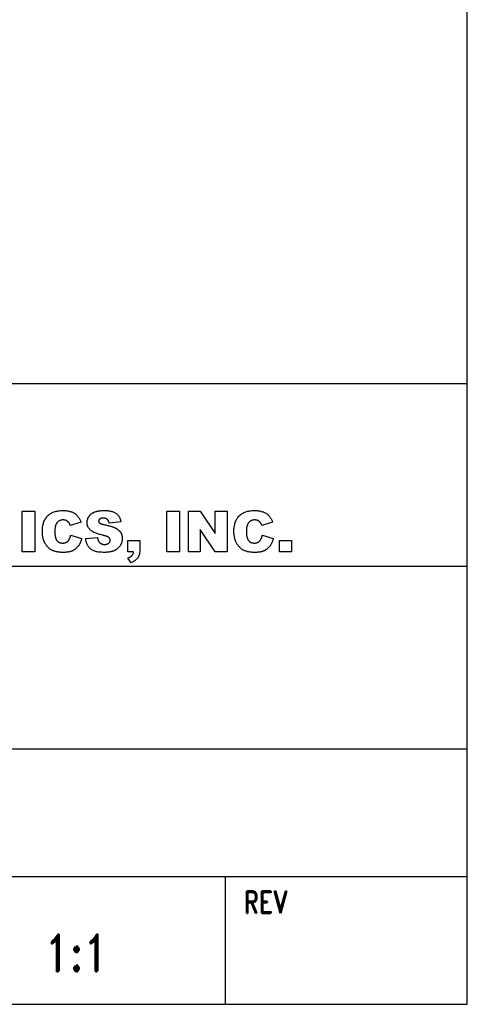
# Model space of a CAD drawing. Header units: millimetres. Extents: x 10 to 584, y 10 to 410.
# Tile 4 of 5: x 535 to 584, y 10 to 118. Entities that reach past the tile are written whole.
import ezdxf
from ezdxf.enums import TextEntityAlignment as Align

# ---------------------------------------------------------------- set-up
doc = ezdxf.new("R2010")
doc.units = ezdxf.units.MM
doc.header["$LTSCALE"] = 32.67
doc.layers.get('0').update_dxf_attribs({"linetype": 'CONTINUOUS'})
doc.styles.get("Standard").update_dxf_attribs({"font": 'romand.shx', "width": 0.7, "bigfont": 'chineset.shx'})

msp = doc.modelspace()

# ---------------------------------------------------------------- linework, layer by layer
at = {"color": 1, "linetype": 'Continuous'}
for p, q in [((584, 10), (584, 410)), ((10, 10), (584, 10))]:
    msp.add_line(p, q, dxfattribs=at)
at = {"color": 3, "linetype": 'Continuous'}
for p, q in [((584, 78), (375.5, 78)), ((584, 58), (375.5, 58)), ((455.5, 38), (584, 38)), ((455.5, 24), (584, 24)), ((557.5, 10), (557.5, 24))]:
    msp.add_line(p, q, dxfattribs=at)
at = {"color": 4, "linetype": 'Continuous'}
for p, q in [((535.21, 64.04), (536.58, 64.04)), ((535.21, 59.61), (535.21, 64.04)), ((536.58, 64.04), (536.58, 59.61)), ((538.15, 63.67), (538.23, 63.73)), ((538.23, 63.73), (538.32, 63.79)), ((538.32, 63.79), (538.41, 63.84)), ((538.41, 63.84), (538.5, 63.89)), ((538.5, 63.89), (538.6, 63.93)), ((538.6, 63.93), (538.7, 63.97)), ((538.7, 63.97), (538.8, 64.01)), ((538.8, 64.01), (538.91, 64.04)), ((538.91, 64.04), (539.03, 64.06)), ((539.03, 64.06), (539.14, 64.08)), ((539.14, 64.08), (539.26, 64.1)), ((539.26, 64.1), (539.39, 64.11)), ((539.39, 64.11), (539.52, 64.12)), ((539.52, 64.12), (539.65, 64.12)), ((539.65, 64.12), (539.75, 64.12)), ((539.75, 64.12), (539.85, 64.11)), ((539.85, 64.11), (539.95, 64.11)), ((539.95, 64.11), (540.05, 64.1)), ((540.05, 64.1), (540.14, 64.09)), ((540.14, 64.09), (540.23, 64.07)), ((540.23, 64.07), (540.31, 64.05)), ((540.31, 64.05), (540.4, 64.03)), ((540.4, 64.03), (540.48, 64.01)), ((540.48, 64.01), (540.56, 63.99)), ((540.56, 63.99), (540.63, 63.96)), ((540.63, 63.96), (540.71, 63.93)), ((540.71, 63.93), (540.78, 63.9)), ((540.78, 63.9), (540.84, 63.86)), ((540.84, 63.86), (540.91, 63.82)), ((540.91, 63.82), (540.97, 63.78)), ((540.97, 63.78), (541.03, 63.74)), ((541.03, 63.74), (541.08, 63.69)), ((541.08, 63.69), (541.14, 63.64)), ((542.66, 63.64), (542.69, 63.68)), ((542.69, 63.68), (542.73, 63.71)), ((542.73, 63.71), (542.76, 63.74)), ((542.76, 63.74), (542.8, 63.77)), ((542.8, 63.77), (542.84, 63.8)), ((542.84, 63.8), (542.88, 63.82)), ((542.88, 63.82), (542.92, 63.85)), ((542.92, 63.85), (542.97, 63.88)), ((542.97, 63.88), (543.01, 63.9)), ((543.01, 63.9), (543.06, 63.92)), ((543.06, 63.92), (543.11, 63.95)), ((543.11, 63.95), (543.16, 63.97)), ((543.16, 63.97), (543.21, 63.99)), ((543.21, 63.99), (543.27, 64)), ((543.27, 64), (543.33, 64.02)), ((543.33, 64.02), (543.39, 64.04)), ((543.39, 64.04), (543.45, 64.05)), ((543.45, 64.05), (543.52, 64.06)), ((543.52, 64.06), (543.58, 64.08)), ((543.58, 64.08), (543.65, 64.09)), ((543.65, 64.09), (543.72, 64.09)), ((543.72, 64.09), (543.8, 64.1)), ((543.8, 64.1), (543.87, 64.11)), ((543.87, 64.11), (543.95, 64.11)), ((543.95, 64.11), (544.03, 64.12)), ((544.03, 64.12), (544.12, 64.12)), ((544.12, 64.12), (544.2, 64.12)), ((544.2, 64.12), (544.31, 64.12)), ((544.31, 64.12), (544.41, 64.11)), ((544.41, 64.11), (544.51, 64.11)), ((544.51, 64.11), (544.6, 64.1)), ((544.6, 64.1), (544.69, 64.09)), ((544.69, 64.09), (544.78, 64.07)), ((544.78, 64.07), (544.87, 64.06)), ((544.87, 64.06), (544.95, 64.04)), ((544.95, 64.04), (545.03, 64.02)), ((545.03, 64.02), (545.11, 64)), ((545.11, 64), (545.18, 63.97)), ((545.18, 63.97), (545.25, 63.94)), ((545.25, 63.94), (545.32, 63.91)), ((545.32, 63.91), (545.38, 63.88)), ((545.38, 63.88), (545.44, 63.84)), ((545.44, 63.84), (545.5, 63.8)), ((545.5, 63.8), (545.55, 63.76)), ((545.55, 63.76), (545.61, 63.72)), ((545.61, 63.72), (545.65, 63.67)), ((551.05, 64.04), (552.43, 64.04)), ((551.05, 59.61), (551.05, 64.04)), ((552.43, 64.04), (552.43, 59.61)), ((553.42, 64.04), (554.7, 64.04)), ((553.42, 59.61), (553.42, 64.04)), ((554.7, 64.04), (556.37, 61.59)), ((556.37, 64.04), (557.66, 64.04)), ((556.37, 61.59), (556.37, 64.04)), ((557.66, 64.04), (557.66, 59.61)), ((559.15, 63.67), (559.24, 63.73)), ((559.24, 63.73), (559.32, 63.79)), ((559.32, 63.79), (559.41, 63.84)), ((559.41, 63.84), (559.51, 63.89)), ((559.51, 63.89), (559.61, 63.93)), ((559.61, 63.93), (559.71, 63.97)), ((559.71, 63.97), (559.81, 64.01)), ((559.81, 64.01), (559.92, 64.04)), ((559.92, 64.04), (560.04, 64.06)), ((560.04, 64.06), (560.15, 64.08)), ((560.15, 64.08), (560.27, 64.1)), ((560.27, 64.1), (560.4, 64.11)), ((560.4, 64.11), (560.53, 64.12)), ((560.53, 64.12), (560.66, 64.12)), ((560.66, 64.12), (560.76, 64.12)), ((560.76, 64.12), (560.86, 64.11)), ((560.86, 64.11), (560.96, 64.11)), ((560.96, 64.11), (561.05, 64.1)), ((561.05, 64.1), (561.15, 64.09)), ((561.15, 64.09), (561.24, 64.07)), ((561.24, 64.07), (561.32, 64.05)), ((561.32, 64.05), (561.41, 64.03)), ((561.41, 64.03), (561.49, 64.01)), ((561.49, 64.01), (561.56, 63.99)), ((561.56, 63.99), (561.64, 63.96)), ((561.64, 63.96), (561.71, 63.93)), ((561.71, 63.93), (561.78, 63.9)), ((561.78, 63.9), (561.85, 63.86)), ((561.85, 63.86), (561.91, 63.82)), ((561.91, 63.82), (561.98, 63.78)), ((561.98, 63.78), (562.03, 63.74)), ((562.03, 63.74), (562.09, 63.69)), ((562.09, 63.69), (562.15, 63.64)), ((537.49, 62.59), (537.52, 62.7)), ((537.52, 62.7), (537.55, 62.81)), ((537.55, 62.81), (537.59, 62.91)), ((537.59, 62.91), (537.63, 63.01)), ((537.63, 63.01), (537.68, 63.11)), ((537.68, 63.11), (537.74, 63.2)), ((537.74, 63.2), (537.79, 63.29)), ((537.79, 63.29), (537.85, 63.37)), ((537.85, 63.37), (537.92, 63.45)), ((537.92, 63.45), (537.99, 63.53)), ((537.99, 63.53), (538.07, 63.6)), ((538.07, 63.6), (538.15, 63.67)), ((538.9, 62.6), (538.89, 62.56)), ((538.92, 62.64), (538.9, 62.6)), ((538.95, 62.68), (538.92, 62.64)), ((538.97, 62.72), (538.95, 62.68)), ((539, 62.76), (538.97, 62.72)), ((539.03, 62.81), (539, 62.76)), ((539.07, 62.85), (539.03, 62.81)), ((539.11, 62.88), (539.07, 62.85)), ((539.14, 62.92), (539.11, 62.88)), ((539.19, 62.95), (539.14, 62.92)), ((539.23, 62.97), (539.19, 62.95)), ((539.27, 63), (539.23, 62.97)), ((539.32, 63.02), (539.27, 63)), ((539.36, 63.04), (539.32, 63.02)), ((539.41, 63.06), (539.36, 63.04)), ((539.46, 63.07), (539.41, 63.06)), ((539.52, 63.08), (539.46, 63.07)), ((539.57, 63.09), (539.52, 63.08)), ((539.63, 63.09), (539.57, 63.09)), ((539.68, 63.09), (539.63, 63.09)), ((539.71, 63.09), (539.68, 63.09)), ((539.73, 63.09), (539.71, 63.09)), ((539.76, 63.09), (539.73, 63.09)), ((539.78, 63.09), (539.76, 63.09)), ((539.81, 63.08), (539.78, 63.09)), ((539.83, 63.08), (539.81, 63.08)), ((539.86, 63.08), (539.83, 63.08)), ((539.88, 63.07), (539.86, 63.08)), ((539.9, 63.07), (539.88, 63.07)), ((539.92, 63.06), (539.9, 63.07)), ((539.95, 63.05), (539.92, 63.06)), ((539.97, 63.05), (539.95, 63.05)), ((539.99, 63.04), (539.97, 63.05)), ((540.01, 63.03), (539.99, 63.04)), ((540.03, 63.02), (540.01, 63.03)), ((540.06, 63.01), (540.03, 63.02)), ((540.08, 63), (540.06, 63.01)), ((540.1, 62.99), (540.08, 63)), ((540.12, 62.97), (540.1, 62.99)), ((540.14, 62.96), (540.12, 62.97)), ((540.15, 62.95), (540.14, 62.96)), ((540.17, 62.93), (540.15, 62.95)), ((540.19, 62.92), (540.17, 62.93)), ((540.21, 62.91), (540.19, 62.92)), ((540.23, 62.89), (540.21, 62.91)), ((540.24, 62.87), (540.23, 62.89)), ((540.26, 62.86), (540.24, 62.87)), ((540.28, 62.84), (540.26, 62.86)), ((540.29, 62.82), (540.28, 62.84)), ((540.31, 62.8), (540.29, 62.82)), ((540.32, 62.79), (540.31, 62.8)), ((540.34, 62.77), (540.32, 62.79)), ((540.34, 62.75), (540.34, 62.77)), ((540.35, 62.74), (540.34, 62.75)), ((540.36, 62.73), (540.35, 62.74)), ((540.37, 62.71), (540.36, 62.73)), ((540.38, 62.7), (540.37, 62.71)), ((540.39, 62.68), (540.38, 62.7)), ((540.4, 62.66), (540.39, 62.68)), ((540.4, 62.65), (540.4, 62.66)), ((540.41, 62.63), (540.4, 62.65)), ((540.42, 62.61), (540.41, 62.63)), ((540.43, 62.59), (540.42, 62.61)), ((541.65, 62.83), (540.47, 62.47)), ((541.14, 63.64), (541.19, 63.59)), ((541.19, 63.59), (541.24, 63.53)), ((541.24, 63.53), (541.29, 63.47)), ((541.29, 63.47), (541.34, 63.41)), ((541.34, 63.41), (541.39, 63.35)), ((541.39, 63.35), (541.43, 63.28)), ((541.43, 63.28), (541.47, 63.21)), ((541.47, 63.21), (541.51, 63.14)), ((541.51, 63.14), (541.55, 63.07)), ((541.55, 63.07), (541.58, 62.99)), ((541.58, 62.99), (541.62, 62.91)), ((541.62, 62.91), (541.65, 62.83)), ((542.32, 62.95), (542.33, 62.99)), ((542.32, 62.91), (542.32, 62.95)), ((542.32, 62.86), (542.32, 62.91)), ((542.32, 62.82), (542.32, 62.86)), ((542.32, 62.76), (542.32, 62.82)), ((542.32, 62.69), (542.32, 62.76)), ((542.33, 62.63), (542.32, 62.69)), ((542.33, 62.99), (542.34, 63.03)), ((542.34, 62.57), (542.33, 62.63)), ((542.34, 63.07), (542.35, 63.11)), ((542.34, 63.03), (542.34, 63.07)), ((542.35, 63.11), (542.37, 63.15)), ((542.37, 63.15), (542.38, 63.19)), ((542.38, 63.19), (542.39, 63.23)), ((542.39, 63.23), (542.41, 63.27)), ((542.41, 63.27), (542.43, 63.31)), ((542.43, 63.31), (542.45, 63.35)), ((542.45, 63.35), (542.47, 63.39)), ((542.47, 63.39), (542.49, 63.43)), ((542.49, 63.43), (542.51, 63.47)), ((542.51, 63.47), (542.54, 63.5)), ((542.54, 63.5), (542.57, 63.54)), ((542.57, 63.54), (542.6, 63.58)), ((542.6, 63.58), (542.63, 63.61)), ((542.63, 63.61), (542.66, 63.64)), ((543.59, 62.96), (543.58, 62.94)), ((543.58, 62.94), (543.59, 62.93)), ((543.6, 63.03), (543.59, 63.01)), ((543.59, 63.01), (543.59, 63)), ((543.59, 63), (543.59, 62.98)), ((543.59, 62.98), (543.59, 62.96)), ((543.59, 62.93), (543.59, 62.92)), ((543.59, 62.92), (543.59, 62.91)), ((543.59, 62.91), (543.59, 62.89)), ((543.59, 62.89), (543.59, 62.88)), ((543.59, 62.88), (543.6, 62.87)), ((543.61, 63.06), (543.6, 63.05)), ((543.6, 63.05), (543.6, 63.03)), ((543.6, 62.87), (543.6, 62.86)), ((543.6, 62.86), (543.61, 62.84)), ((543.62, 63.09), (543.61, 63.08)), ((543.61, 63.08), (543.61, 63.06)), ((543.61, 62.84), (543.62, 62.83)), ((543.63, 63.11), (543.62, 63.09)), ((543.62, 62.83), (543.62, 62.82)), ((543.62, 62.82), (543.63, 62.81)), ((543.64, 63.12), (543.63, 63.11)), ((543.63, 62.81), (543.64, 62.8)), ((543.65, 63.14), (543.64, 63.12)), ((543.64, 62.8), (543.65, 62.79)), ((543.66, 63.15), (543.65, 63.14)), ((543.65, 62.79), (543.66, 62.78)), ((543.68, 63.17), (543.66, 63.15)), ((543.66, 62.78), (543.67, 62.76)), ((543.67, 62.76), (543.68, 62.75)), ((543.69, 63.18), (543.68, 63.17)), ((543.68, 62.75), (543.7, 62.74)), ((543.71, 63.19), (543.69, 63.18)), ((543.7, 62.74), (543.71, 62.73)), ((543.72, 63.2), (543.71, 63.19)), ((543.71, 62.73), (543.73, 62.72)), ((543.74, 63.22), (543.72, 63.2)), ((543.73, 62.72), (543.75, 62.71)), ((543.75, 63.23), (543.74, 63.22)), ((543.77, 63.24), (543.75, 63.23)), ((543.75, 62.71), (543.77, 62.7)), ((543.79, 63.24), (543.77, 63.24)), ((543.77, 62.7), (543.79, 62.69)), ((543.81, 63.25), (543.79, 63.24)), ((543.79, 62.69), (543.82, 62.68)), ((543.83, 63.26), (543.81, 63.25)), ((543.82, 62.68), (543.85, 62.67)), ((543.86, 63.27), (543.83, 63.26)), ((543.85, 62.67), (543.88, 62.66)), ((543.88, 63.27), (543.86, 63.27)), ((543.9, 63.28), (543.88, 63.27)), ((543.88, 62.66), (543.91, 62.65)), ((543.93, 63.28), (543.9, 63.28)), ((543.91, 62.65), (543.94, 62.64)), ((543.95, 63.29), (543.93, 63.28)), ((543.94, 62.64), (543.98, 62.63)), ((543.98, 63.29), (543.95, 63.29)), ((544.01, 63.29), (543.98, 63.29)), ((543.98, 62.63), (544.02, 62.62)), ((544.04, 63.29), (544.01, 63.29)), ((544.02, 62.62), (544.06, 62.61)), ((544.07, 63.29), (544.04, 63.29)), ((544.06, 62.61), (544.1, 62.6)), ((544.1, 63.29), (544.07, 63.29)), ((544.14, 63.29), (544.1, 63.29)), ((544.1, 62.6), (544.14, 62.59)), ((544.17, 63.29), (544.14, 63.29)), ((544.2, 63.28), (544.17, 63.29)), ((544.24, 63.28), (544.2, 63.28)), ((544.27, 63.27), (544.24, 63.28)), ((544.3, 63.27), (544.27, 63.27)), ((544.32, 63.26), (544.3, 63.27)), ((544.35, 63.25), (544.32, 63.26)), ((544.38, 63.24), (544.35, 63.25)), ((544.41, 63.23), (544.38, 63.24)), ((544.43, 63.22), (544.41, 63.23)), ((544.45, 63.2), (544.43, 63.22)), ((544.48, 63.19), (544.45, 63.2)), ((544.5, 63.17), (544.48, 63.19)), ((544.52, 63.16), (544.5, 63.17)), ((544.54, 63.14), (544.52, 63.16)), ((544.56, 63.12), (544.54, 63.14)), ((544.58, 63.1), (544.56, 63.12)), ((544.6, 63.08), (544.58, 63.1)), ((544.61, 63.06), (544.6, 63.08)), ((544.63, 63.03), (544.61, 63.06)), ((544.64, 63.01), (544.63, 63.03)), ((544.66, 62.98), (544.64, 63.01)), ((544.67, 62.95), (544.66, 62.98)), ((544.68, 62.92), (544.67, 62.95)), ((544.69, 62.89), (544.68, 62.92)), ((544.71, 62.86), (544.69, 62.89)), ((544.71, 62.83), (544.71, 62.86)), ((544.72, 62.79), (544.71, 62.83)), ((544.73, 62.76), (544.72, 62.79)), ((544.74, 62.72), (544.73, 62.76)), ((546.02, 62.88), (544.74, 62.72)), ((545.65, 63.67), (545.7, 63.62)), ((545.7, 63.62), (545.74, 63.57)), ((545.74, 63.57), (545.78, 63.51)), ((545.78, 63.51), (545.82, 63.45)), ((545.82, 63.45), (545.86, 63.39)), ((545.86, 63.39), (545.89, 63.33)), ((545.89, 63.33), (545.92, 63.26)), ((545.92, 63.26), (545.94, 63.19)), ((545.94, 63.19), (545.97, 63.12)), ((545.97, 63.12), (545.99, 63.04)), ((545.99, 63.04), (546, 62.96)), ((546, 62.96), (546.02, 62.88)), ((558.5, 62.59), (558.53, 62.7)), ((558.53, 62.7), (558.56, 62.81)), ((558.56, 62.81), (558.6, 62.91)), ((558.6, 62.91), (558.64, 63.01)), ((558.64, 63.01), (558.69, 63.11)), ((558.69, 63.11), (558.74, 63.2)), ((558.74, 63.2), (558.8, 63.29)), ((558.8, 63.29), (558.86, 63.37)), ((558.86, 63.37), (558.93, 63.45)), ((558.93, 63.45), (559, 63.53)), ((559, 63.53), (559.08, 63.6)), ((559.08, 63.6), (559.15, 63.67)), ((559.91, 62.6), (559.89, 62.56)), ((559.93, 62.64), (559.91, 62.6)), ((559.95, 62.68), (559.93, 62.64)), ((559.98, 62.72), (559.95, 62.68)), ((560.01, 62.76), (559.98, 62.72)), ((560.04, 62.81), (560.01, 62.76)), ((560.08, 62.85), (560.04, 62.81)), ((560.11, 62.88), (560.08, 62.85)), ((560.15, 62.92), (560.11, 62.88)), ((560.19, 62.95), (560.15, 62.92)), ((560.24, 62.97), (560.19, 62.95)), ((560.28, 63), (560.24, 62.97)), ((560.32, 63.02), (560.28, 63)), ((560.37, 63.04), (560.32, 63.02)), ((560.42, 63.06), (560.37, 63.04)), ((560.47, 63.07), (560.42, 63.06)), ((560.52, 63.08), (560.47, 63.07)), ((560.58, 63.09), (560.52, 63.08)), ((560.63, 63.09), (560.58, 63.09)), ((560.69, 63.09), (560.63, 63.09)), ((560.72, 63.09), (560.69, 63.09)), ((560.74, 63.09), (560.72, 63.09)), ((560.77, 63.09), (560.74, 63.09)), ((560.79, 63.09), (560.77, 63.09)), ((560.82, 63.08), (560.79, 63.09)), ((560.84, 63.08), (560.82, 63.08)), ((560.86, 63.08), (560.84, 63.08)), ((560.89, 63.07), (560.86, 63.08)), ((560.91, 63.07), (560.89, 63.07)), ((560.93, 63.06), (560.91, 63.07)), ((560.95, 63.05), (560.93, 63.06)), ((560.98, 63.05), (560.95, 63.05)), ((561, 63.04), (560.98, 63.05)), ((561.02, 63.03), (561, 63.04)), ((561.04, 63.02), (561.02, 63.03)), ((561.06, 63.01), (561.04, 63.02)), ((561.08, 63), (561.06, 63.01)), ((561.1, 62.99), (561.08, 63)), ((561.12, 62.97), (561.1, 62.99)), ((561.14, 62.96), (561.12, 62.97)), ((561.16, 62.95), (561.14, 62.96)), ((561.18, 62.93), (561.16, 62.95)), ((561.2, 62.92), (561.18, 62.93)), ((561.22, 62.91), (561.2, 62.92)), ((561.23, 62.89), (561.22, 62.91)), ((561.25, 62.87), (561.23, 62.89)), ((561.27, 62.86), (561.25, 62.87)), ((561.28, 62.84), (561.27, 62.86)), ((561.3, 62.82), (561.28, 62.84)), ((561.31, 62.8), (561.3, 62.82)), ((561.33, 62.79), (561.31, 62.8)), ((561.34, 62.77), (561.33, 62.79)), ((561.35, 62.75), (561.34, 62.77)), ((561.36, 62.74), (561.35, 62.75)), ((561.37, 62.73), (561.36, 62.74)), ((561.38, 62.71), (561.37, 62.73)), ((561.39, 62.7), (561.38, 62.71)), ((561.4, 62.68), (561.39, 62.7)), ((561.4, 62.66), (561.4, 62.68)), ((561.41, 62.65), (561.4, 62.66)), ((561.42, 62.63), (561.41, 62.65)), ((561.43, 62.61), (561.42, 62.63)), ((561.44, 62.59), (561.43, 62.61)), ((562.66, 62.83), (561.48, 62.47)), ((562.15, 63.64), (562.2, 63.59)), ((562.2, 63.59), (562.25, 63.53)), ((562.25, 63.53), (562.3, 63.47)), ((562.3, 63.47), (562.35, 63.41)), ((562.35, 63.41), (562.39, 63.35)), ((562.39, 63.35), (562.44, 63.28)), ((562.44, 63.28), (562.48, 63.21)), ((562.48, 63.21), (562.52, 63.14)), ((562.52, 63.14), (562.56, 63.07)), ((562.56, 63.07), (562.59, 62.99)), ((562.59, 62.99), (562.63, 62.91)), ((562.63, 62.91), (562.66, 62.83)), ((537.41, 61.97), (537.42, 62.1)), ((537.41, 61.83), (537.41, 61.97)), ((537.41, 61.73), (537.41, 61.83)), ((537.41, 61.63), (537.41, 61.73)), ((537.42, 61.53), (537.41, 61.63)), ((537.42, 62.1), (537.43, 62.23)), ((537.43, 61.44), (537.42, 61.53)), ((537.43, 62.23), (537.44, 62.35)), ((537.44, 62.35), (537.46, 62.47)), ((537.46, 62.47), (537.49, 62.59)), ((538.79, 62.06), (538.78, 61.99)), ((538.78, 61.99), (538.78, 61.92)), ((538.78, 61.92), (538.78, 61.84)), ((538.78, 61.84), (538.78, 61.75)), ((538.78, 61.75), (538.78, 61.67)), ((538.78, 61.67), (538.79, 61.58)), ((538.8, 62.18), (538.79, 62.12)), ((538.79, 62.12), (538.79, 62.06)), ((538.79, 61.58), (538.79, 61.5)), ((538.81, 62.25), (538.8, 62.18)), ((538.82, 62.3), (538.81, 62.25)), ((538.83, 62.36), (538.82, 62.3)), ((538.84, 62.41), (538.83, 62.36)), ((538.85, 62.46), (538.84, 62.41)), ((538.87, 62.51), (538.85, 62.46)), ((538.89, 62.56), (538.87, 62.51)), ((540.44, 62.56), (540.43, 62.59)), ((540.45, 62.54), (540.44, 62.56)), ((540.45, 62.52), (540.45, 62.54)), ((540.46, 62.49), (540.45, 62.52)), ((540.47, 62.47), (540.46, 62.49)), ((542.35, 62.51), (542.34, 62.57)), ((542.37, 62.46), (542.35, 62.51)), ((542.39, 62.4), (542.37, 62.46)), ((542.41, 62.35), (542.39, 62.4)), ((542.44, 62.29), (542.41, 62.35)), ((542.47, 62.24), (542.44, 62.29)), ((542.5, 62.19), (542.47, 62.24)), ((542.53, 62.14), (542.5, 62.19)), ((542.57, 62.1), (542.53, 62.14)), ((542.61, 62.05), (542.57, 62.1)), ((542.66, 62.01), (542.61, 62.05)), ((542.7, 61.96), (542.66, 62.01)), ((542.75, 61.92), (542.7, 61.96)), ((542.81, 61.88), (542.75, 61.92)), ((542.87, 61.84), (542.81, 61.88)), ((542.93, 61.8), (542.87, 61.84)), ((542.99, 61.77), (542.93, 61.8)), ((543.06, 61.73), (542.99, 61.77)), ((543.14, 61.7), (543.06, 61.73)), ((543.22, 61.66), (543.14, 61.7)), ((543.3, 61.63), (543.22, 61.66)), ((543.39, 61.6), (543.3, 61.63)), ((543.48, 61.57), (543.39, 61.6)), ((543.57, 61.54), (543.48, 61.57)), ((543.67, 61.51), (543.57, 61.54)), ((544.14, 62.59), (544.25, 62.57)), ((544.25, 62.57), (544.36, 62.54)), ((544.36, 62.54), (544.46, 62.52)), ((544.46, 62.52), (544.56, 62.49)), ((544.56, 62.49), (544.66, 62.47)), ((544.66, 62.47), (544.75, 62.44)), ((544.75, 62.44), (544.83, 62.42)), ((544.83, 62.42), (544.92, 62.4)), ((544.92, 62.4), (544.99, 62.37)), ((544.99, 62.37), (545.07, 62.35)), ((545.07, 62.35), (545.14, 62.32)), ((545.14, 62.32), (545.21, 62.3)), ((545.21, 62.3), (545.27, 62.27)), ((545.27, 62.27), (545.33, 62.25)), ((545.33, 62.25), (545.38, 62.22)), ((545.38, 62.22), (545.43, 62.2)), ((545.43, 62.2), (545.48, 62.17)), ((545.48, 62.17), (545.53, 62.15)), ((545.53, 62.15), (545.57, 62.12)), ((545.57, 62.12), (545.61, 62.09)), ((545.61, 62.09), (545.65, 62.07)), ((545.65, 62.07), (545.69, 62.04)), ((545.69, 62.04), (545.73, 62.01)), ((545.73, 62.01), (545.77, 61.98)), ((545.77, 61.98), (545.8, 61.95)), ((545.8, 61.95), (545.84, 61.91)), ((545.84, 61.91), (545.87, 61.88)), ((545.87, 61.88), (545.9, 61.85)), ((545.9, 61.85), (545.92, 61.81)), ((545.92, 61.81), (545.95, 61.78)), ((545.95, 61.78), (545.98, 61.74)), ((545.98, 61.74), (546, 61.71)), ((546, 61.71), (546.02, 61.67)), ((546.02, 61.67), (546.04, 61.63)), ((546.04, 61.63), (546.06, 61.59)), ((546.06, 61.59), (546.08, 61.56)), ((546.08, 61.56), (546.09, 61.52)), ((546.09, 61.52), (546.11, 61.48)), ((556.37, 59.61), (554.71, 62.04)), ((554.71, 62.04), (554.71, 59.61)), ((558.41, 61.83), (558.42, 61.97)), ((558.42, 61.73), (558.41, 61.83)), ((558.42, 62.1), (558.43, 62.23)), ((558.42, 61.97), (558.42, 62.1)), ((558.42, 61.63), (558.42, 61.73)), ((558.43, 61.53), (558.42, 61.63)), ((558.43, 62.23), (558.45, 62.35)), ((558.43, 61.44), (558.43, 61.53)), ((558.45, 62.35), (558.47, 62.47)), ((558.47, 62.47), (558.5, 62.59)), ((559.8, 62.12), (559.79, 62.06)), ((559.79, 62.06), (559.79, 61.99)), ((559.79, 61.99), (559.79, 61.92)), ((559.79, 61.92), (559.79, 61.84)), ((559.79, 61.84), (559.79, 61.75)), ((559.79, 61.75), (559.79, 61.67)), ((559.79, 61.67), (559.8, 61.58)), ((559.81, 62.18), (559.8, 62.12)), ((559.8, 61.58), (559.8, 61.5)), ((559.82, 62.3), (559.81, 62.25)), ((559.81, 62.25), (559.81, 62.18)), ((559.84, 62.36), (559.82, 62.3)), ((559.85, 62.41), (559.84, 62.36)), ((559.86, 62.46), (559.85, 62.41)), ((559.88, 62.51), (559.86, 62.46)), ((559.89, 62.56), (559.88, 62.51)), ((561.45, 62.56), (561.44, 62.59)), ((561.45, 62.54), (561.45, 62.56)), ((561.46, 62.52), (561.45, 62.54)), ((561.47, 62.49), (561.46, 62.52)), ((561.48, 62.47), (561.47, 62.49)), ((537.44, 61.35), (537.43, 61.44)), ((537.45, 61.26), (537.44, 61.35)), ((537.47, 61.17), (537.45, 61.26)), ((537.49, 61.08), (537.47, 61.17)), ((537.51, 61), (537.49, 61.08)), ((537.54, 60.92), (537.51, 61)), ((537.56, 60.84), (537.54, 60.92)), ((537.59, 60.76), (537.56, 60.84)), ((537.63, 60.69), (537.59, 60.76)), ((537.66, 60.62), (537.63, 60.69)), ((537.7, 60.55), (537.66, 60.62)), ((537.74, 60.48), (537.7, 60.55)), ((537.78, 60.41), (537.74, 60.48)), ((538.79, 61.5), (538.8, 61.43)), ((538.8, 61.43), (538.81, 61.35)), ((538.81, 61.35), (538.82, 61.29)), ((538.82, 61.29), (538.84, 61.22)), ((538.84, 61.22), (538.85, 61.16)), ((538.85, 61.16), (538.87, 61.1)), ((538.87, 61.1), (538.89, 61.05)), ((538.89, 61.05), (538.91, 61)), ((538.91, 61), (538.93, 60.95)), ((538.93, 60.95), (538.95, 60.91)), ((538.95, 60.91), (538.98, 60.87)), ((538.98, 60.87), (539, 60.83)), ((539, 60.83), (539.03, 60.8)), ((539.03, 60.8), (539.06, 60.77)), ((539.06, 60.77), (539.1, 60.74)), ((539.1, 60.74), (539.13, 60.71)), ((539.13, 60.71), (539.16, 60.69)), ((539.16, 60.69), (539.2, 60.66)), ((539.2, 60.66), (539.24, 60.64)), ((539.24, 60.64), (539.27, 60.62)), ((539.27, 60.62), (539.31, 60.61)), ((539.31, 60.61), (539.36, 60.59)), ((539.36, 60.59), (539.4, 60.58)), ((539.4, 60.58), (539.44, 60.57)), ((539.44, 60.57), (539.49, 60.57)), ((539.49, 60.57), (539.54, 60.56)), ((539.54, 60.56), (539.58, 60.56)), ((539.58, 60.56), (539.63, 60.56)), ((539.63, 60.56), (539.68, 60.56)), ((539.68, 60.56), (539.73, 60.56)), ((539.73, 60.56), (539.77, 60.56)), ((539.77, 60.56), (539.82, 60.57)), ((539.82, 60.57), (539.86, 60.58)), ((539.86, 60.58), (539.9, 60.59)), ((539.9, 60.59), (539.94, 60.6)), ((539.94, 60.6), (539.98, 60.61)), ((539.98, 60.61), (540.02, 60.63)), ((540.02, 60.63), (540.05, 60.64)), ((540.05, 60.64), (540.08, 60.66)), ((540.08, 60.66), (540.12, 60.68)), ((540.12, 60.68), (540.15, 60.7)), ((540.15, 60.7), (540.18, 60.73)), ((540.18, 60.73), (540.2, 60.75)), ((540.2, 60.75), (540.23, 60.78)), ((540.23, 60.78), (540.25, 60.81)), ((540.25, 60.81), (540.28, 60.84)), ((540.28, 60.84), (540.3, 60.87)), ((540.3, 60.87), (540.32, 60.9)), ((540.32, 60.9), (540.34, 60.93)), ((540.34, 60.93), (540.36, 60.97)), ((540.36, 60.97), (540.38, 61.01)), ((540.38, 61.01), (540.4, 61.05)), ((540.4, 61.05), (540.42, 61.09)), ((540.42, 61.09), (540.44, 61.13)), ((540.44, 61.13), (540.45, 61.18)), ((540.45, 61.18), (540.47, 61.22)), ((540.47, 61.22), (540.48, 61.27)), ((540.48, 61.27), (540.5, 61.32)), ((540.5, 61.32), (540.51, 61.37)), ((540.51, 61.37), (540.52, 61.42)), ((540.52, 61.42), (541.72, 61.06)), ((541.49, 60.44), (541.46, 60.39)), ((541.52, 60.49), (541.49, 60.44)), ((541.54, 60.54), (541.52, 60.49)), ((541.57, 60.59), (541.54, 60.54)), ((541.59, 60.65), (541.57, 60.59)), ((541.61, 60.7), (541.59, 60.65)), ((541.63, 60.76), (541.61, 60.7)), ((541.65, 60.81), (541.63, 60.76)), ((541.67, 60.87), (541.65, 60.81)), ((541.69, 60.93), (541.67, 60.87)), ((541.71, 60.99), (541.69, 60.93)), ((541.72, 61.06), (541.71, 60.99)), ((542.15, 61.07), (543.45, 61.16)), ((542.15, 61.07), (542.16, 60.99)), ((542.17, 60.91), (542.16, 60.99)), ((542.18, 60.83), (542.17, 60.91)), ((542.2, 60.75), (542.18, 60.83)), ((542.22, 60.68), (542.2, 60.75)), ((542.25, 60.6), (542.22, 60.68)), ((542.27, 60.53), (542.25, 60.6)), ((542.3, 60.46), (542.27, 60.53)), ((542.33, 60.39), (542.3, 60.46)), ((543.45, 61.16), (543.46, 61.12)), ((543.46, 61.12), (543.47, 61.08)), ((543.47, 61.08), (543.47, 61.04)), ((543.47, 61.04), (543.48, 61.01)), ((543.48, 61.01), (543.49, 60.97)), ((543.49, 60.97), (543.5, 60.94)), ((543.5, 60.94), (543.51, 60.91)), ((543.51, 60.91), (543.52, 60.88)), ((543.52, 60.88), (543.53, 60.85)), ((543.53, 60.85), (543.54, 60.82)), ((543.54, 60.82), (543.55, 60.79)), ((543.55, 60.79), (543.57, 60.76)), ((543.57, 60.76), (543.58, 60.74)), ((543.58, 60.74), (543.6, 60.72)), ((543.6, 60.72), (543.61, 60.69)), ((543.61, 60.69), (543.63, 60.67)), ((543.63, 60.67), (543.65, 60.64)), ((543.65, 60.64), (543.68, 60.61)), ((543.77, 61.48), (543.67, 61.51)), ((543.68, 60.61), (543.71, 60.58)), ((543.71, 60.58), (543.74, 60.55)), ((543.74, 60.55), (543.78, 60.53)), ((543.88, 61.45), (543.77, 61.48)), ((543.78, 60.53), (543.81, 60.51)), ((543.81, 60.51), (543.85, 60.49)), ((543.85, 60.49), (543.88, 60.47)), ((543.99, 61.43), (543.88, 61.45)), ((543.88, 60.47), (543.92, 60.45)), ((543.92, 60.45), (543.96, 60.44)), ((543.96, 60.44), (544, 60.43)), ((544.06, 61.41), (543.99, 61.43)), ((544.12, 61.4), (544.06, 61.41)), ((544.18, 61.38), (544.12, 61.4)), ((544.24, 61.36), (544.18, 61.38)), ((544.3, 61.35), (544.24, 61.36)), ((544.35, 61.33), (544.3, 61.35)), ((544.4, 61.32), (544.35, 61.33)), ((544.44, 61.3), (544.4, 61.32)), ((544.48, 61.28), (544.44, 61.3)), ((544.46, 60.43), (544.49, 60.44)), ((544.52, 61.27), (544.48, 61.28)), ((544.49, 60.44), (544.52, 60.45)), ((544.56, 61.25), (544.52, 61.27)), ((544.52, 60.45), (544.55, 60.46)), ((544.55, 60.46), (544.57, 60.47)), ((544.59, 61.24), (544.56, 61.25)), ((544.57, 60.47), (544.6, 60.48)), ((544.62, 61.22), (544.59, 61.24)), ((544.6, 60.48), (544.62, 60.49)), ((544.65, 61.2), (544.62, 61.22)), ((544.62, 60.49), (544.64, 60.51)), ((544.64, 60.51), (544.66, 60.52)), ((544.67, 61.19), (544.65, 61.2)), ((544.66, 60.52), (544.69, 60.54)), ((544.69, 61.17), (544.67, 61.19)), ((544.71, 61.15), (544.69, 61.17)), ((544.69, 60.54), (544.7, 60.56)), ((544.7, 60.56), (544.72, 60.58)), ((544.73, 61.13), (544.71, 61.15)), ((544.72, 60.58), (544.74, 60.59)), ((544.74, 61.12), (544.73, 61.13)), ((544.76, 61.1), (544.74, 61.12)), ((544.74, 60.59), (544.75, 60.61)), ((544.75, 60.61), (544.77, 60.63)), ((544.77, 61.08), (544.76, 61.1)), ((544.78, 61.06), (544.77, 61.08)), ((544.77, 60.63), (544.78, 60.65)), ((544.8, 61.04), (544.78, 61.06)), ((544.78, 60.65), (544.79, 60.67)), ((544.79, 60.67), (544.8, 60.69)), ((544.81, 61.02), (544.8, 61.04)), ((544.8, 60.69), (544.81, 60.71)), ((544.81, 61), (544.81, 61.02)), ((544.82, 60.98), (544.81, 61)), ((544.81, 60.71), (544.82, 60.73)), ((544.83, 60.96), (544.82, 60.98)), ((544.82, 60.73), (544.83, 60.75)), ((544.83, 60.94), (544.83, 60.96)), ((544.84, 60.92), (544.83, 60.94)), ((544.83, 60.77), (544.84, 60.79)), ((544.83, 60.75), (544.83, 60.77)), ((544.84, 60.9), (544.84, 60.92)), ((544.84, 60.88), (544.84, 60.9)), ((544.84, 60.86), (544.84, 60.88)), ((544.84, 60.84), (544.84, 60.86)), ((544.84, 60.81), (544.84, 60.84)), ((544.84, 60.79), (544.84, 60.81)), ((546.04, 60.45), (546.02, 60.4)), ((546.06, 60.49), (546.04, 60.45)), ((546.08, 60.54), (546.06, 60.49)), ((546.1, 60.59), (546.08, 60.54)), ((546.12, 60.64), (546.1, 60.59)), ((546.11, 61.48), (546.12, 61.44)), ((546.12, 61.44), (546.13, 61.4)), ((546.13, 60.69), (546.12, 60.64)), ((546.13, 61.4), (546.14, 61.35)), ((546.14, 60.74), (546.13, 60.69)), ((546.14, 61.35), (546.15, 61.31)), ((546.15, 60.79), (546.14, 60.74)), ((546.15, 61.31), (546.16, 61.27)), ((546.16, 60.84), (546.15, 60.79)), ((546.16, 61.27), (546.16, 61.23)), ((546.16, 61.23), (546.17, 61.18)), ((546.17, 60.89), (546.16, 60.84)), ((546.17, 61.18), (546.17, 61.14)), ((546.17, 61.14), (546.18, 61.09)), ((546.18, 61), (546.17, 60.94)), ((546.17, 60.94), (546.17, 60.89)), ((546.18, 61.09), (546.18, 61.05)), ((546.18, 61.05), (546.18, 61)), ((546.79, 60.83), (548.1, 60.83)), ((546.79, 59.61), (546.79, 60.83)), ((548.1, 60.83), (548.1, 59.81)), ((558.45, 61.35), (558.43, 61.44)), ((558.46, 61.26), (558.45, 61.35)), ((558.48, 61.17), (558.46, 61.26)), ((558.5, 61.08), (558.48, 61.17)), ((558.52, 61), (558.5, 61.08)), ((558.54, 60.92), (558.52, 61)), ((558.57, 60.84), (558.54, 60.92)), ((558.6, 60.76), (558.57, 60.84)), ((558.63, 60.69), (558.6, 60.76)), ((558.67, 60.62), (558.63, 60.69)), ((558.71, 60.55), (558.67, 60.62)), ((558.75, 60.48), (558.71, 60.55)), ((558.79, 60.41), (558.75, 60.48)), ((559.8, 61.5), (559.81, 61.43)), ((559.81, 61.43), (559.82, 61.35)), ((559.82, 61.35), (559.83, 61.29)), ((559.83, 61.29), (559.84, 61.22)), ((559.84, 61.22), (559.86, 61.16)), ((559.86, 61.16), (559.88, 61.1)), ((559.88, 61.1), (559.89, 61.05)), ((559.89, 61.05), (559.91, 61)), ((559.91, 61), (559.94, 60.95)), ((559.94, 60.95), (559.96, 60.91)), ((559.96, 60.91), (559.99, 60.87)), ((559.99, 60.87), (560.01, 60.83)), ((560.01, 60.83), (560.04, 60.8)), ((560.04, 60.8), (560.07, 60.77)), ((560.07, 60.77), (560.1, 60.74)), ((560.1, 60.74), (560.14, 60.71)), ((560.14, 60.71), (560.17, 60.69)), ((560.17, 60.69), (560.21, 60.66)), ((560.21, 60.66), (560.24, 60.64)), ((560.24, 60.64), (560.28, 60.62)), ((560.28, 60.62), (560.32, 60.61)), ((560.32, 60.61), (560.36, 60.59)), ((560.36, 60.59), (560.41, 60.58)), ((560.41, 60.58), (560.45, 60.57)), ((560.45, 60.57), (560.5, 60.57)), ((560.5, 60.57), (560.54, 60.56)), ((560.54, 60.56), (560.59, 60.56)), ((560.59, 60.56), (560.64, 60.56)), ((560.64, 60.56), (560.69, 60.56)), ((560.69, 60.56), (560.74, 60.56)), ((560.74, 60.56), (560.78, 60.56)), ((560.78, 60.56), (560.83, 60.57)), ((560.83, 60.57), (560.87, 60.58)), ((560.87, 60.58), (560.91, 60.59)), ((560.91, 60.59), (560.95, 60.6)), ((560.95, 60.6), (560.99, 60.61)), ((560.99, 60.61), (561.02, 60.63)), ((561.02, 60.63), (561.06, 60.64)), ((561.06, 60.64), (561.09, 60.66)), ((561.09, 60.66), (561.12, 60.68)), ((561.12, 60.68), (561.15, 60.7)), ((561.15, 60.7), (561.18, 60.73)), ((561.18, 60.73), (561.21, 60.75)), ((561.21, 60.75), (561.24, 60.78)), ((561.24, 60.78), (561.26, 60.81)), ((561.26, 60.81), (561.29, 60.84)), ((561.29, 60.84), (561.31, 60.87)), ((561.31, 60.87), (561.33, 60.9)), ((561.33, 60.9), (561.35, 60.93)), ((561.35, 60.93), (561.37, 60.97)), ((561.37, 60.97), (561.39, 61.01)), ((561.39, 61.01), (561.41, 61.05)), ((561.41, 61.05), (561.43, 61.09)), ((561.43, 61.09), (561.45, 61.13)), ((561.45, 61.13), (561.46, 61.18)), ((561.46, 61.18), (561.48, 61.22)), ((561.48, 61.22), (561.49, 61.27)), ((561.49, 61.27), (561.5, 61.32)), ((561.5, 61.32), (561.52, 61.37)), ((561.52, 61.37), (561.53, 61.42)), ((561.53, 61.42), (562.73, 61.06)), ((562.5, 60.44), (562.47, 60.39)), ((562.53, 60.49), (562.5, 60.44)), ((562.55, 60.54), (562.53, 60.49)), ((562.58, 60.59), (562.55, 60.54)), ((562.6, 60.65), (562.58, 60.59)), ((562.62, 60.7), (562.6, 60.65)), ((562.64, 60.76), (562.62, 60.7)), ((562.66, 60.81), (562.64, 60.76)), ((562.68, 60.87), (562.66, 60.81)), ((562.7, 60.93), (562.68, 60.87)), ((562.72, 60.99), (562.7, 60.93)), ((562.73, 61.06), (562.72, 60.99)), ((563.42, 60.84), (564.74, 60.84)), ((563.42, 59.61), (563.42, 60.84)), ((564.74, 60.84), (564.74, 59.61)), ((536.58, 59.61), (535.21, 59.61)), ((537.82, 60.35), (537.78, 60.41)), ((537.87, 60.29), (537.82, 60.35)), ((537.91, 60.23), (537.87, 60.29)), ((537.96, 60.18), (537.91, 60.23)), ((538.01, 60.13), (537.96, 60.18)), ((538.05, 60.08), (538.01, 60.13)), ((538.1, 60.03), (538.05, 60.08)), ((538.15, 59.98), (538.1, 60.03)), ((538.2, 59.94), (538.15, 59.98)), ((538.26, 59.9), (538.2, 59.94)), ((538.31, 59.86), (538.26, 59.9)), ((538.36, 59.83), (538.31, 59.86)), ((538.42, 59.79), (538.36, 59.83)), ((538.47, 59.76), (538.42, 59.79)), ((538.53, 59.74), (538.47, 59.76)), ((538.59, 59.71), (538.53, 59.74)), ((538.65, 59.69), (538.59, 59.71)), ((538.71, 59.67), (538.65, 59.69)), ((538.78, 59.65), (538.71, 59.67)), ((538.84, 59.63), (538.78, 59.65)), ((538.91, 59.61), (538.84, 59.63)), ((538.98, 59.59), (538.91, 59.61)), ((539.06, 59.58), (538.98, 59.59)), ((539.13, 59.57), (539.06, 59.58)), ((539.21, 59.56), (539.13, 59.57)), ((539.29, 59.55), (539.21, 59.56)), ((539.37, 59.54), (539.29, 59.55)), ((539.45, 59.53), (539.37, 59.54)), ((539.54, 59.53), (539.45, 59.53)), ((539.62, 59.53), (539.54, 59.53)), ((539.71, 59.53), (539.62, 59.53)), ((539.79, 59.53), (539.71, 59.53)), ((539.86, 59.53), (539.79, 59.53)), ((539.93, 59.53), (539.86, 59.53)), ((540, 59.54), (539.93, 59.53)), ((540.06, 59.54), (540, 59.54)), ((540.13, 59.55), (540.06, 59.54)), ((540.19, 59.56), (540.13, 59.55)), ((540.26, 59.57), (540.19, 59.56)), ((540.32, 59.58), (540.26, 59.57)), ((540.38, 59.59), (540.32, 59.58)), ((540.43, 59.61), (540.38, 59.59)), ((540.49, 59.62), (540.43, 59.61)), ((540.54, 59.64), (540.49, 59.62)), ((540.6, 59.66), (540.54, 59.64)), ((540.65, 59.68), (540.6, 59.66)), ((540.69, 59.7), (540.65, 59.68)), ((540.74, 59.72), (540.69, 59.7)), ((540.79, 59.75), (540.74, 59.72)), ((540.84, 59.77), (540.79, 59.75)), ((540.88, 59.8), (540.84, 59.77)), ((540.92, 59.82), (540.88, 59.8)), ((540.97, 59.85), (540.92, 59.82)), ((541.01, 59.88), (540.97, 59.85)), ((541.05, 59.91), (541.01, 59.88)), ((541.09, 59.95), (541.05, 59.91)), ((541.13, 59.98), (541.09, 59.95)), ((541.17, 60.02), (541.13, 59.98)), ((541.2, 60.05), (541.17, 60.02)), ((541.24, 60.09), (541.2, 60.05)), ((541.27, 60.13), (541.24, 60.09)), ((541.31, 60.17), (541.27, 60.13)), ((541.34, 60.21), (541.31, 60.17)), ((541.37, 60.25), (541.34, 60.21)), ((541.4, 60.3), (541.37, 60.25)), ((541.43, 60.34), (541.4, 60.3)), ((541.46, 60.39), (541.43, 60.34)), ((542.37, 60.33), (542.33, 60.39)), ((542.41, 60.26), (542.37, 60.33)), ((542.45, 60.2), (542.41, 60.26)), ((542.49, 60.14), (542.45, 60.2)), ((542.54, 60.08), (542.49, 60.14)), ((542.59, 60.02), (542.54, 60.08)), ((542.64, 59.97), (542.59, 60.02)), ((542.7, 59.91), (542.64, 59.97)), ((542.76, 59.86), (542.7, 59.91)), ((542.83, 59.82), (542.76, 59.86)), ((542.9, 59.78), (542.83, 59.82)), ((542.98, 59.74), (542.9, 59.78)), ((543.07, 59.7), (542.98, 59.74)), ((543.16, 59.67), (543.07, 59.7)), ((543.25, 59.64), (543.16, 59.67)), ((543.35, 59.61), (543.25, 59.64)), ((543.46, 59.59), (543.35, 59.61)), ((543.57, 59.57), (543.46, 59.59)), ((543.69, 59.56), (543.57, 59.57)), ((543.81, 59.55), (543.69, 59.56)), ((543.94, 59.54), (543.81, 59.55)), ((544.07, 59.53), (543.94, 59.54)), ((544, 60.43), (544.05, 60.42)), ((544.05, 60.42), (544.09, 60.41)), ((544.21, 59.53), (544.07, 59.53)), ((544.09, 60.41), (544.14, 60.41)), ((544.14, 60.41), (544.18, 60.4)), ((544.18, 60.4), (544.23, 60.4)), ((544.29, 59.53), (544.21, 59.53)), ((544.23, 60.4), (544.27, 60.4)), ((544.27, 60.4), (544.3, 60.4)), ((544.37, 59.53), (544.29, 59.53)), ((544.3, 60.4), (544.34, 60.41)), ((544.34, 60.41), (544.37, 60.41)), ((544.37, 60.41), (544.4, 60.42)), ((544.44, 59.54), (544.37, 59.53)), ((544.4, 60.42), (544.43, 60.42)), ((544.43, 60.42), (544.46, 60.43)), ((544.52, 59.54), (544.44, 59.54)), ((544.59, 59.55), (544.52, 59.54)), ((544.66, 59.56), (544.59, 59.55)), ((544.73, 59.57), (544.66, 59.56)), ((544.8, 59.58), (544.73, 59.57)), ((544.87, 59.59), (544.8, 59.58)), ((544.93, 59.6), (544.87, 59.59)), ((544.99, 59.62), (544.93, 59.6)), ((545.05, 59.64), (544.99, 59.62)), ((545.11, 59.65), (545.05, 59.64)), ((545.17, 59.67), (545.11, 59.65)), ((545.23, 59.69), (545.17, 59.67)), ((545.28, 59.72), (545.23, 59.69)), ((545.33, 59.74), (545.28, 59.72)), ((545.38, 59.77), (545.33, 59.74)), ((545.43, 59.79), (545.38, 59.77)), ((545.48, 59.82), (545.43, 59.79)), ((545.53, 59.85), (545.48, 59.82)), ((545.57, 59.88), (545.53, 59.85)), ((545.61, 59.91), (545.57, 59.88)), ((545.66, 59.95), (545.61, 59.91)), ((545.7, 59.98), (545.66, 59.95)), ((545.74, 60.02), (545.7, 59.98)), ((545.77, 60.05), (545.74, 60.02)), ((545.81, 60.09), (545.77, 60.05)), ((545.84, 60.13), (545.81, 60.09)), ((545.88, 60.18), (545.84, 60.13)), ((545.91, 60.22), (545.88, 60.18)), ((545.94, 60.26), (545.91, 60.22)), ((545.97, 60.31), (545.94, 60.26)), ((545.99, 60.35), (545.97, 60.31)), ((546.02, 60.4), (545.99, 60.35)), ((547.41, 59.58), (546.79, 59.61)), ((547.35, 59.35), (547.36, 59.38)), ((547.36, 59.38), (547.37, 59.4)), ((547.37, 59.4), (547.38, 59.42)), ((547.38, 59.42), (547.39, 59.45)), ((547.39, 59.45), (547.4, 59.47)), ((547.4, 59.5), (547.41, 59.52)), ((547.4, 59.47), (547.4, 59.5)), ((547.41, 59.55), (547.41, 59.58)), ((547.41, 59.52), (547.41, 59.55)), ((548.06, 59.37), (548.05, 59.31)), ((548.07, 59.43), (548.06, 59.37)), ((548.08, 59.49), (548.07, 59.43)), ((548.09, 59.55), (548.08, 59.49)), ((548.1, 59.61), (548.09, 59.55)), ((548.1, 59.81), (548.1, 59.75)), ((548.1, 59.75), (548.1, 59.68)), ((548.1, 59.68), (548.1, 59.61)), ((552.43, 59.61), (551.05, 59.61)), ((554.71, 59.61), (553.42, 59.61)), ((557.66, 59.61), (556.37, 59.61)), ((558.83, 60.35), (558.79, 60.41)), ((558.88, 60.29), (558.83, 60.35)), ((558.92, 60.23), (558.88, 60.29)), ((558.97, 60.18), (558.92, 60.23)), ((559.01, 60.13), (558.97, 60.18)), ((559.06, 60.08), (559.01, 60.13)), ((559.11, 60.03), (559.06, 60.08)), ((559.16, 59.98), (559.11, 60.03)), ((559.21, 59.94), (559.16, 59.98)), ((559.26, 59.9), (559.21, 59.94)), ((559.32, 59.86), (559.26, 59.9)), ((559.37, 59.83), (559.32, 59.86)), ((559.43, 59.79), (559.37, 59.83)), ((559.48, 59.76), (559.43, 59.79)), ((559.54, 59.74), (559.48, 59.76)), ((559.6, 59.71), (559.54, 59.74)), ((559.66, 59.69), (559.6, 59.71)), ((559.72, 59.67), (559.66, 59.69)), ((559.78, 59.65), (559.72, 59.67)), ((559.85, 59.63), (559.78, 59.65)), ((559.92, 59.61), (559.85, 59.63)), ((559.99, 59.59), (559.92, 59.61)), ((560.06, 59.58), (559.99, 59.59)), ((560.14, 59.57), (560.06, 59.58)), ((560.22, 59.56), (560.14, 59.57)), ((560.29, 59.55), (560.22, 59.56)), ((560.38, 59.54), (560.29, 59.55)), ((560.46, 59.53), (560.38, 59.54)), ((560.54, 59.53), (560.46, 59.53)), ((560.63, 59.53), (560.54, 59.53)), ((560.72, 59.53), (560.63, 59.53)), ((560.79, 59.53), (560.72, 59.53)), ((560.87, 59.53), (560.79, 59.53)), ((560.94, 59.53), (560.87, 59.53)), ((561.01, 59.54), (560.94, 59.53)), ((561.07, 59.54), (561.01, 59.54)), ((561.14, 59.55), (561.07, 59.54)), ((561.2, 59.56), (561.14, 59.55)), ((561.26, 59.57), (561.2, 59.56)), ((561.32, 59.58), (561.26, 59.57)), ((561.38, 59.59), (561.32, 59.58)), ((561.44, 59.61), (561.38, 59.59)), ((561.5, 59.62), (561.44, 59.61)), ((561.55, 59.64), (561.5, 59.62)), ((561.6, 59.66), (561.55, 59.64)), ((561.65, 59.68), (561.6, 59.66)), ((561.7, 59.7), (561.65, 59.68)), ((561.75, 59.72), (561.7, 59.7)), ((561.8, 59.75), (561.75, 59.72)), ((561.84, 59.77), (561.8, 59.75)), ((561.89, 59.8), (561.84, 59.77)), ((561.93, 59.82), (561.89, 59.8)), ((561.97, 59.85), (561.93, 59.82)), ((562.02, 59.88), (561.97, 59.85)), ((562.06, 59.91), (562.02, 59.88)), ((562.1, 59.95), (562.06, 59.91)), ((562.14, 59.98), (562.1, 59.95)), ((562.17, 60.02), (562.14, 59.98)), ((562.21, 60.05), (562.17, 60.02)), ((562.25, 60.09), (562.21, 60.05)), ((562.28, 60.13), (562.25, 60.09)), ((562.32, 60.17), (562.28, 60.13)), ((562.35, 60.21), (562.32, 60.17)), ((562.38, 60.25), (562.35, 60.21)), ((562.41, 60.3), (562.38, 60.25)), ((562.44, 60.34), (562.41, 60.3)), ((562.47, 60.39), (562.44, 60.34)), ((564.74, 59.61), (563.42, 59.61)), ((546.79, 58.9), (546.83, 58.92)), ((547.14, 58.39), (546.79, 58.9)), ((546.83, 58.92), (546.87, 58.94)), ((546.87, 58.94), (546.91, 58.96)), ((546.91, 58.96), (546.95, 58.98)), ((546.95, 58.98), (546.99, 59)), ((546.99, 59), (547.02, 59.02)), ((547.02, 59.02), (547.05, 59.04)), ((547.05, 59.04), (547.08, 59.06)), ((547.08, 59.06), (547.11, 59.08)), ((547.11, 59.08), (547.14, 59.1)), ((547.14, 59.1), (547.17, 59.12)), ((547.21, 58.42), (547.14, 58.39)), ((547.17, 59.12), (547.19, 59.14)), ((547.19, 59.14), (547.21, 59.16)), ((547.21, 59.16), (547.23, 59.18)), ((547.27, 58.45), (547.21, 58.42)), ((547.23, 59.18), (547.25, 59.2)), ((547.25, 59.2), (547.27, 59.22)), ((547.27, 59.22), (547.29, 59.24)), ((547.34, 58.49), (547.27, 58.45)), ((547.29, 59.24), (547.3, 59.26)), ((547.3, 59.26), (547.32, 59.29)), ((547.32, 59.29), (547.33, 59.31)), ((547.33, 59.31), (547.34, 59.33)), ((547.34, 59.33), (547.35, 59.35)), ((547.39, 58.52), (547.34, 58.49)), ((547.45, 58.56), (547.39, 58.52)), ((547.5, 58.59), (547.45, 58.56)), ((547.56, 58.63), (547.5, 58.59)), ((547.6, 58.66), (547.56, 58.63)), ((547.65, 58.7), (547.6, 58.66)), ((547.69, 58.74), (547.65, 58.7)), ((547.73, 58.77), (547.69, 58.74)), ((547.77, 58.81), (547.73, 58.77)), ((547.81, 58.85), (547.77, 58.81)), ((547.84, 58.89), (547.81, 58.85)), ((547.87, 58.93), (547.84, 58.89)), ((547.9, 58.97), (547.87, 58.93)), ((547.93, 59.02), (547.9, 58.97)), ((547.95, 59.06), (547.93, 59.02)), ((547.97, 59.11), (547.95, 59.06)), ((547.99, 59.16), (547.97, 59.11)), ((548.01, 59.21), (547.99, 59.16)), ((548.03, 59.26), (548.01, 59.21)), ((548.05, 59.31), (548.03, 59.26))]:
    msp.add_line(p, q, dxfattribs=at)

# ---------------------------------------------------------------- texts
at = {"color": 2, "linetype": 'Continuous', "width": 0.8}
msp.add_text('REV', height=2.4, dxfattribs=at).set_placement((559.5, 20))
msp.add_text('1:1', height=4, dxfattribs=at).set_placement((541.16, 13.65), align=Align.CENTER)

doc.saveas('drawing.dxf')
